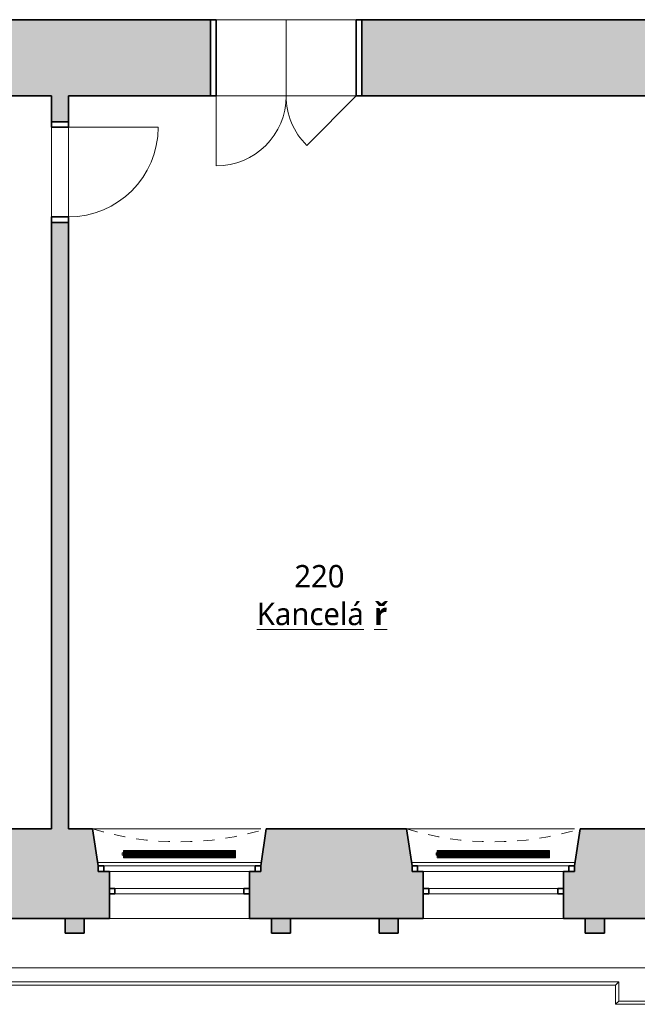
# Model space of a CAD drawing. Header units: metres. Extents: x -0.2 to 46.9, y -1.3 to 28.
# Tile 17 of 29: x 28.2 to 33.7, y -0.4 to 8.4. Entities that reach past the tile are written whole.
import ezdxf

# ---------------------------------------------------------------- set-up
doc = ezdxf.new("R2010")
doc.units = ezdxf.units.M
doc.linetypes.add('AV - Cerch_ 1 tecka 4mm', pattern=[0.006, 0.004, -0.001, 0, -0.001])
doc.layers.add('AV-MISTNOSTI', color=5, linetype='Continuous', lineweight=5, true_color=0x0000ff)
for name, color, linetype, lineweight in [('AV-SRAFY', 7, 'Continuous', 35), ('AV-STAVBA', 7, 'Continuous', 18), ('AV-VYBAVENI', 7, 'Continuous', 18)]:
    doc.layers.add(name, color=color, linetype=linetype, lineweight=lineweight)
doc.styles.add('Trebuchet MS_B', font='trebuc.ttf', dxfattribs={"height": 0.2})

# ---------------------------------------------------------------- blocks, each defined once
blk = doc.blocks.new('DO_2-L_Obl__členěné_222 - 1250x2700_zdobné-986614-2NP')
at = {"layer": 'AV-STAVBA', "color": 254, "true_color": 0xcccccc}
for p, q in [((0.625, 0.835), (0.625, 0.21)), ((-0.625, 0.21), (-0.1831, 0.6519)), ((-0.625, 0.21), (0.625, 0.21)), ((-0.625, -0.47), (-0.625, 0.21)), ((0, 0.21), (0, -0.47)), ((0.625, -0.47), (0.625, 0.21)), ((-0.675, -0.47), (-0.625, -0.47)), ((-0.625, -0.47), (0.625, -0.47)), ((0.625, -0.47), (0.675, -0.47))]:
    blk.add_line(p, q, dxfattribs=at)
at = {"layer": 'AV-STAVBA', "color": 254, "lineweight": 35, "true_color": 0xcccccc}
for p, q in [((-0.625, 0.21), (-0.675, 0.21)), ((-0.675, 0.21), (-0.675, -0.47)), ((-0.625, -0.47), (-0.625, 0.21)), ((0.675, 0.21), (0.625, 0.21)), ((0.625, 0.21), (0.625, -0.47)), ((0.675, -0.47), (0.675, 0.21)), ((-0.675, -0.47), (-0.625, -0.47)), ((0.625, -0.47), (0.675, -0.47))]:
    blk.add_line(p, q, dxfattribs=at)
at = {"layer": 'AV-STAVBA', "color": 254, "linetype": 'AV - Cerch_ 1 tecka 4mm', "true_color": 0xcccccc}
for p, q in [((-0.625, 0.21), (0.625, 0.21)), ((-0.675, -0.47), (0.675, -0.47)), ((-0.625, -0.47), (0.625, -0.47))]:
    blk.add_line(p, q, dxfattribs=at)
at = {"layer": 'AV-STAVBA', "color": 254, "true_color": 0xcccccc}
for centre, start, end in [((0.625, 0.21), 90, 180), ((-0.625, 0.21), 360, 45)]:
    blk.add_arc(centre, 0.625, start, end, dxfattribs=at)
blk = doc.blocks.new('WI_2-2_dvojité_bez středního sloupku - 1250x2600-1216050-2NP')
at = {"layer": 'AV-STAVBA', "color": 254, "linetype": 'AV - Cerch_ 1 tecka 4mm', "lineweight": 13, "true_color": 0xcccccc}
for p, q in [((0.725, 0.4), (-0.725, 0.4)), ((-0.725, 0.4), (0.725, 0.4)), ((0.625, 0.4), (-0.625, 0.4)), ((0.725, -0.4), (-0.725, -0.4)), ((0.625, -0.4), (-0.625, -0.4)), ((-0.625, -0.4), (0.625, -0.4))]:
    blk.add_line(p, q, dxfattribs=at)
at = {"layer": 'AV-STAVBA', "color": 254, "lineweight": 35, "true_color": 0xcccccc}
for p, q in [((-0.675, 0.07), (-0.725, 0.07)), ((-0.725, 0.07), (-0.725, 0.02)), ((-0.725, 0.02), (-0.675, 0.02)), ((-0.675, 0.02), (-0.675, 0.07)), ((0.725, 0.07), (0.675, 0.07)), ((0.675, 0.07), (0.675, 0.02)), ((0.675, 0.02), (0.725, 0.02)), ((0.725, 0.02), (0.725, 0.07)), ((-0.625, -0.18), (-0.625, -0.13)), ((-0.625, -0.13), (-0.575, -0.13)), ((-0.575, -0.13), (-0.575, -0.18)), ((0.575, -0.18), (0.575, -0.13)), ((0.575, -0.13), (0.625, -0.13)), ((0.625, -0.13), (0.625, -0.18)), ((-0.575, -0.18), (-0.625, -0.18)), ((0.625, -0.18), (0.575, -0.18))]:
    blk.add_line(p, q, dxfattribs=at)
at = {"layer": 'AV-STAVBA', "color": 254, "true_color": 0xcccccc}
for p, q in [((-0.725, 0.02), (-0.725, 0.07)), ((-0.725, 0.07), (0.725, 0.07)), ((-0.725, 0.02), (0.725, 0.02)), ((-0.675, 0.07), (0.031, 0.07)), ((-0.675, 0.02), (-0.675, 0.07)), ((0.031, 0.02), (-0.625, 0.02)), ((0.031, 0.07), (0.675, 0.07)), ((0.625, 0.02), (0.031, 0.02)), ((0.675, 0.02), (0.675, 0.07)), ((0.725, 0.02), (0.725, 0.07)), ((-0.625, -0.13), (-0.625, -0.18)), ((-0.625, -0.13), (0.625, -0.13)), ((0.031, -0.13), (-0.575, -0.13)), ((-0.575, -0.13), (-0.575, -0.18)), ((0.575, -0.13), (0.031, -0.13)), ((0.575, -0.13), (0.575, -0.18)), ((0.625, -0.13), (0.625, -0.18)), ((-0.625, -0.18), (0.625, -0.18)), ((-0.575, -0.18), (0.031, -0.18)), ((0.031, -0.18), (0.575, -0.18))]:
    blk.add_line(p, q, dxfattribs=at)
blk = doc.blocks.new('GM_Nika se zkoseným ostěním a klenutým nadpražím - 1450x2700-1216438-2NP')
at = {"layer": 'AV-STAVBA', "color": 254, "linetype": 'AV - Cerch_ 1 tecka 4mm', "lineweight": 13, "true_color": 0xcccccc}
for p, q in [((0.725, 0.4), (-0.725, 0.4)), ((0.775, -0.4), (-0.775, -0.4))]:
    blk.add_line(p, q, dxfattribs=at)
blk.add_arc((0, -2.9635), 2.6781, 73.17907, 106.82093, dxfattribs=at)
blk = doc.blocks.new('GM_Nika_zkosené ostění - v900-1216957-2NP')
at = {"layer": 'AV-STAVBA', "color": 254, "linetype": 'AV - Cerch_ 1 tecka 4mm', "lineweight": 13, "true_color": 0xcccccc}
blk.add_line((-0.65, 0.4), (0.9, 0.4), dxfattribs=at)
blk = doc.blocks.new('DO_1-P_Ocel_ - 800x1970_150-917843-2NP')
at = {"layer": 'AV-STAVBA', "color": 254, "true_color": 0xcccccc}
for p, q in [((-0.4, 0.875), (-0.4, 0.075)), ((-0.4, 0.075), (0.4, 0.075)), ((-0.4, -0.075), (0.4, -0.075))]:
    blk.add_line(p, q, dxfattribs=at)
at = {"layer": 'AV-STAVBA', "color": 254, "linetype": 'AV - Cerch_ 1 tecka 4mm', "true_color": 0xcccccc}
for p, q in [((-0.45, 0.075), (0.45, 0.075)), ((-0.4, 0.075), (0.4, 0.075)), ((-0.45, -0.075), (0.45, -0.075)), ((-0.4, -0.075), (0.4, -0.075))]:
    blk.add_line(p, q, dxfattribs=at)
at = {"layer": 'AV-STAVBA', "color": 254, "lineweight": 35, "true_color": 0xcccccc}
for p, q in [((-0.4, 0.075), (-0.45, 0.075)), ((-0.45, 0.075), (-0.45, -0.075)), ((-0.4, -0.075), (-0.4, 0.075)), ((0.45, 0.075), (0.4, 0.075)), ((0.4, 0.075), (0.4, -0.075)), ((0.45, -0.075), (0.45, 0.075)), ((-0.45, -0.075), (-0.4, -0.075)), ((0.4, -0.075), (0.45, -0.075))]:
    blk.add_line(p, q, dxfattribs=at)
at = {"layer": 'AV-STAVBA', "color": 254, "true_color": 0xcccccc}
blk.add_arc((-0.4, 0.075), 0.8, 0, 90, dxfattribs=at)
blk = doc.blocks.new('Římsa nad 1NP - Římsa nad 1NP-1582674-2NP')
at = {"layer": 'AV-STAVBA', "color": 254, "true_color": 0xcccccc}
for p, q in [((22.6548, -0.2068), (33.5741, -0.2068)), ((33.5449, -0.2359), (22.684, -0.2359)), ((33.5449, -0.2359), (33.5741, -0.2068)), ((33.5449, -0.4059), (33.5449, -0.2359)), ((33.5741, -0.2068), (33.5741, -0.3768)), ((33.5741, -0.3768), (33.5449, -0.4059)), ((39.679, -0.4059), (33.5449, -0.4059)), ((33.5741, -0.3768), (39.6498, -0.3768))]:
    blk.add_line(p, q, dxfattribs=at)
blk = doc.blocks.new('Tympanon a šambrána 2NP6 - Tympanon a šambrána 2NP-1610147-2NP')
at = {"layer": 'AV-STAVBA', "true_color": 0xcccccc}
for points in [[(6.0054, 0.2282), (6.0054, 0.3582), (5.8353, 0.3582), (5.8353, 0.2282)], [(7.8454, 0.2282), (7.8454, 0.3582), (7.6753, 0.3582), (7.6753, 0.2282), (7.7807, 0.2282)]]:
    blk.add_hatch(color=254, dxfattribs=at).paths.add_polyline_path(points)
at = {"layer": 'AV-STAVBA', "color": 254, "lineweight": 35, "true_color": 0xcccccc}
for p, q in [((6.0054, 0.3582), (5.8353, 0.3582)), ((5.8353, 0.3582), (5.8353, 0.2282)), ((6.0054, 0.2282), (6.0054, 0.3582)), ((7.8454, 0.3582), (7.6753, 0.3582)), ((7.6753, 0.3582), (7.6753, 0.2282)), ((7.8454, 0.2282), (7.8454, 0.3582)), ((5.8353, 0.2282), (6.0054, 0.2282)), ((7.6753, 0.2282), (7.8454, 0.2282))]:
    blk.add_line(p, q, dxfattribs=at)
blk = doc.blocks.new('Tympanon a šambrána 2NP7 - Tympanon a šambrána 2NP-1610312-2NP')
at = {"layer": 'AV-STAVBA', "true_color": 0xcccccc}
for points in [[(6.0054, 0.2282), (6.0054, 0.3582), (5.8353, 0.3582), (5.8353, 0.2282), (5.9875, 0.2282)], [(7.8454, 0.2282), (7.8454, 0.3582), (7.6753, 0.3582), (7.6753, 0.2282), (7.7493, 0.2282)]]:
    blk.add_hatch(color=254, dxfattribs=at).paths.add_polyline_path(points)
at = {"layer": 'AV-STAVBA', "color": 254, "lineweight": 35, "true_color": 0xcccccc}
for p, q in [((6.0054, 0.3582), (5.8353, 0.3582)), ((5.8353, 0.3582), (5.8353, 0.2282)), ((6.0054, 0.2282), (6.0054, 0.3582)), ((7.8454, 0.3582), (7.6753, 0.3582)), ((7.6753, 0.3582), (7.6753, 0.2282)), ((7.8454, 0.2282), (7.8454, 0.3582)), ((5.8353, 0.2282), (6.0054, 0.2282)), ((7.6753, 0.2282), (7.8454, 0.2282))]:
    blk.add_line(p, q, dxfattribs=at)
blk = doc.blocks.new('D0089 - 1514 - OÚPSŘ_Benešova_rvt-1-2NP')
at = {"layer": 'AV-SRAFY', "lineweight": 18, "true_color": 0xcccccc}
h = blk.add_hatch(color=254, dxfattribs=at)
h.paths.add_polyline_path([(39.2348, 7.6982), (39.2348, 8.3782), (35.9474, 8.3782), (35.9474, 7.6982)])
h.paths.add_polyline_path([(33.8548, 7.6982), (34.5474, 7.6982), (34.5474, 8.3782), (31.2824, 8.3782), (31.2824, 7.6982), (31.5874, 7.6982)])
h.paths.add_polyline_path([(20.4448, 7.6982), (22.9848, 7.6982), (22.9848, 8.3782), (20.4448, 8.3782)])
h.paths.add_polyline_path([(18.0686, 7.6982), (18.0686, 7.8732), (18.7186, 7.8732), (18.7186, 7.6982), (19.0448, 7.6982), (19.0448, 8.3782), (17.7648, 8.3782), (17.7648, 7.6982)])
h.paths.add_polyline_path([(24.2848, 7.6982), (29.9324, 7.6982), (29.9324, 8.3782), (24.2848, 8.3782)])
h = blk.add_hatch(color=254, dxfattribs=at)
h.paths.add_polyline_path([(28.5672, 1.1582), (28.6648, 1.1582), (28.6648, 6.5682), (28.5148, 6.5682), (28.5148, 1.1582)])
h.paths.add_polyline_path([(28.6648, 7.4682), (28.6648, 7.6982), (28.5148, 7.6982), (28.5148, 7.4682)])
h = blk.add_hatch(color=254, dxfattribs=at)
h.paths.add_polyline_path([(5.4448, 0.3582), (6.2299, 0.3582), (6.2299, 0.7782), (6.1299, 0.7782), (6.1299, 0.8282), (6.0799, 1.1582), (5.4448, 1.1582), (5.4448, 0.5328)])
h.paths.add_polyline_path([(24.4098, 0.3582), (26.1098, 0.3582), (26.1098, 0.7782), (26.0098, 0.7782), (26.0098, 0.8282), (25.9598, 1.1582), (24.5598, 1.1582), (24.5098, 0.8282), (24.5098, 0.7782), (24.4098, 0.7782), (24.4098, 0.5328)])
h.paths.add_polyline_path([(18.4848, 0.3582), (18.5098, 0.3582), (18.5098, 0.7582), (18.4848, 0.7582), (18.4848, 0.8082), (18.4148, 0.8082), (18.3648, 1.1582), (16.3998, 1.1582), (16.3498, 0.8282), (16.3498, 0.7782), (16.2498, 0.7782), (16.2498, 0.3582), (17.9964, 0.3582)])
h.paths.add_polyline_path([(20.9491, 0.3582), (23.1598, 0.3582), (23.1598, 0.7782), (23.0598, 0.7782), (23.0598, 0.8282), (23.0098, 1.1582), (21.0448, 1.1582), (20.9948, 0.8082), (20.9491, 0.8082), (20.9491, 0.7582), (20.9241, 0.7582), (20.9241, 0.3582)])
h.paths.add_polyline_path([(7.4799, 0.3582), (9.1599, 0.3582), (9.1599, 0.7782), (9.0599, 0.7782), (9.0599, 0.8282), (9.0099, 1.1582), (7.6299, 1.1582), (7.5799, 0.8282), (7.5799, 0.7782), (7.4799, 0.7782), (7.4799, 0.5328)])
h.paths.add_polyline_path([(33.9791, 0.3582), (33.9791, 1.1582), (33.2298, 1.1582), (33.1798, 0.8282), (33.1798, 0.7782), (33.0798, 0.7782), (33.0798, 0.3582), (33.8526, 0.3582)])
h.paths.add_polyline_path([(31.8298, 0.3582), (31.8298, 0.7782), (31.7298, 0.7782), (31.7298, 0.8282), (31.6798, 1.1582), (30.4298, 1.1582), (30.3798, 0.8282), (30.3798, 0.7782), (30.2798, 0.7782), (30.2798, 0.3582), (31.5874, 0.3582)])
h.paths.add_polyline_path([(10.4099, 0.3582), (12.0998, 0.3582), (12.0998, 0.7782), (11.9998, 0.7782), (11.9998, 0.8282), (11.9498, 1.1582), (10.5599, 1.1582), (10.5099, 0.8282), (10.5099, 0.7782), (10.4099, 0.7782), (10.4099, 0.5328)])
h.paths.add_polyline_path([(19.8741, 0.3582), (19.8741, 0.7582), (19.8491, 0.7582), (19.8491, 0.8082), (19.5848, 0.8082), (19.5848, 0.7582), (19.5598, 0.7582), (19.5598, 0.3582)])
h.paths.add_polyline_path([(27.3598, 0.3582), (29.0298, 0.3582), (29.0298, 0.7782), (28.9298, 0.7782), (28.9298, 0.8282), (28.8798, 1.1582), (27.5098, 1.1582), (27.4598, 0.8282), (27.4598, 0.7782), (27.3598, 0.7782), (27.3598, 0.5328)])
h.paths.add_polyline_path([(13.3498, 0.3582), (14.9998, 0.3582), (14.9998, 0.7782), (14.8998, 0.7782), (14.8998, 0.8282), (14.8498, 1.1582), (13.4998, 1.1582), (13.4498, 0.8282), (13.4498, 0.7782), (13.3498, 0.7782), (13.3498, 0.5328)])
at = {"layer": 'AV-STAVBA', "color": 254, "lineweight": 35, "true_color": 0xcccccc}
for p, q in [((29.9324, 8.3782), (24.2848, 8.3782)), ((29.9324, 7.6982), (29.9324, 8.3782)), ((33.9048, 8.3782), (31.2824, 8.3782)), ((31.2824, 8.3782), (31.2824, 7.6982)), ((24.2848, 7.6982), (28.5148, 7.6982)), ((28.5148, 7.6982), (28.5148, 7.4682)), ((28.6648, 7.6982), (29.9324, 7.6982)), ((28.6648, 7.4682), (28.6648, 7.6982)), ((31.2824, 7.6982), (33.8548, 7.6982)), ((28.5148, 7.4682), (28.6648, 7.4682)), ((28.6648, 6.5682), (28.5148, 6.5682)), ((28.5148, 6.5682), (28.5148, 1.1582)), ((28.6648, 1.1582), (28.6648, 6.5682)), ((28.5148, 1.1582), (27.5098, 1.1582)), ((28.8798, 1.1582), (28.6648, 1.1582)), ((28.9298, 0.8282), (28.8798, 1.1582)), ((30.4298, 1.1582), (30.3798, 0.8282)), ((31.6798, 1.1582), (30.4298, 1.1582)), ((31.7298, 0.8282), (31.6798, 1.1582)), ((33.2298, 1.1582), (33.1798, 0.8282)), ((33.8548, 1.1582), (33.2298, 1.1582)), ((29.0298, 0.7782), (28.9798, 0.7782)), ((29.0298, 0.6282), (29.0298, 0.7782)), ((30.3298, 0.7782), (30.2798, 0.7782)), ((30.2798, 0.7782), (30.2798, 0.6282)), ((31.8298, 0.7782), (31.7798, 0.7782)), ((31.8298, 0.6282), (31.8298, 0.7782)), ((33.1298, 0.7782), (33.0798, 0.7782)), ((33.0798, 0.7782), (33.0798, 0.6282)), ((29.0298, 0.3582), (29.0298, 0.5782)), ((30.2798, 0.5782), (30.2798, 0.3582)), ((31.8298, 0.3582), (31.8298, 0.5782)), ((33.0798, 0.5782), (33.0798, 0.3582)), ((27.3598, 0.3582), (29.0298, 0.3582)), ((30.2798, 0.3582), (31.8298, 0.3582)), ((33.0798, 0.3582), (33.9791, 0.3582))]:
    blk.add_line(p, q, dxfattribs=at)
at = {"layer": 'AV-STAVBA', "color": 254, "true_color": 0xcccccc}
for p, q in [((31.2324, 7.6982), (29.9824, 7.6982)), ((28.5148, 6.6182), (28.5148, 7.4182)), ((28.6648, 7.4182), (28.6648, 6.6182)), ((30.3844, 0.8582), (28.9253, 0.8582)), ((31.7253, 0.8582), (33.1844, 0.8582)), ((30.2798, 0.7782), (29.0298, 0.7782)), ((33.0798, 0.7782), (31.8298, 0.7782)), ((30.2798, 0.3582), (29.0298, 0.3582)), ((33.0798, 0.3582), (31.8298, 0.3582)), ((22.3322, -0.082), (34.6991, -0.082))]:
    blk.add_line(p, q, dxfattribs=at)
at = {"layer": 'AV-STAVBA', "color": 254, "lineweight": 18, "true_color": 0xcccccc}
for name, p, rotation in [('DO_2-L_Obl__členěné_222 - 1250x2700_zdobné-986614-2NP', (30.6074, 7.9082), 180), ('DO_1-P_Ocel_ - 800x1970_150-917843-2NP', (28.5898, 7.0182), 269.9999999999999), ('GM_Nika se zkoseným ostěním a klenutým nadpražím - 1450x2700-1216438-2NP', (29.6548, 0.7582), 180), ('GM_Nika se zkoseným ostěním a klenutým nadpražím - 1450x2700-1216438-2NP', (32.4548, 0.7582), 180)]:
    blk.add_blockref(name, p, dxfattribs=dict(at, rotation=rotation))
for name, p in [('GM_Nika_zkosené ostění - v900-1216957-2NP', (29.5298, 0.7582)), ('WI_2-2_dvojité_bez středního sloupku - 1250x2600-1216050-2NP', (29.6548, 0.7582)), ('GM_Nika_zkosené ostění - v900-1216957-2NP', (32.3298, 0.7582)), ('WI_2-2_dvojité_bez středního sloupku - 1250x2600-1216050-2NP', (32.4548, 0.7582)), ('Římsa nad 1NP - Římsa nad 1NP-1582674-2NP', (0, 0)), ('Tympanon a šambrána 2NP6 - Tympanon a šambrána 2NP-1610147-2NP', (22.8, 0)), ('Tympanon a šambrána 2NP7 - Tympanon a šambrána 2NP-1610312-2NP', (25.6, 0))]:
    blk.add_blockref(name, p, dxfattribs=at)
blk = doc.blocks.new('PF_Deskový radiátor_připojení boční - 1000_500_66-861089-2NP')
at = {"layer": 'AV-VYBAVENI', "color": 5, "true_color": 0x0000ff}
for p, q in [((-0.5, 0.01), (-0.51, 0.01)), ((-0.51, 0.01), (-0.51, -0.01)), ((-0.51, 0.01), (-0.51, 0.0097)), ((-0.5, 0.01), (-0.51, 0.01)), ((-0.51, 0.01), (-0.51, 0.0097)), ((-0.51, 0.01), (-0.51, 0.0097)), ((0.5, 0.033), (-0.5, 0.033)), ((-0.5, 0.033), (-0.5, -0.033)), ((-0.493, -0.026), (-0.493, 0.026)), ((-0.493, 0.026), (0.493, 0.026)), ((-0.483, 0.026), (-0.486, 0.026)), ((-0.486, 0.026), (-0.486, -0.026)), ((-0.483, -0.026), (-0.483, 0.026)), ((-0.4745, 0.026), (-0.4775, 0.026)), ((-0.4775, 0.026), (-0.4775, -0.026)), ((-0.4745, -0.026), (-0.4745, 0.026)), ((-0.466, 0.026), (-0.469, 0.026)), ((-0.469, 0.026), (-0.469, -0.026)), ((-0.466, -0.026), (-0.466, 0.026)), ((-0.4575, 0.026), (-0.4605, 0.026)), ((-0.4605, 0.026), (-0.4605, -0.026)), ((-0.4575, -0.026), (-0.4575, 0.026)), ((-0.449, 0.026), (-0.452, 0.026)), ((-0.452, 0.026), (-0.452, -0.026)), ((-0.449, -0.026), (-0.449, 0.026)), ((-0.4405, 0.026), (-0.4435, 0.026)), ((-0.4435, 0.026), (-0.4435, -0.026)), ((-0.4405, -0.026), (-0.4405, 0.026)), ((-0.432, 0.026), (-0.435, 0.026)), ((-0.435, 0.026), (-0.435, -0.026)), ((-0.432, -0.026), (-0.432, 0.026)), ((-0.4235, 0.026), (-0.4265, 0.026)), ((-0.4265, 0.026), (-0.4265, -0.026)), ((-0.4235, -0.026), (-0.4235, 0.026)), ((-0.415, 0.026), (-0.418, 0.026)), ((-0.418, 0.026), (-0.418, -0.026)), ((-0.415, -0.026), (-0.415, 0.026)), ((-0.4065, 0.026), (-0.4095, 0.026)), ((-0.4095, 0.026), (-0.4095, -0.026)), ((-0.4065, -0.026), (-0.4065, 0.026)), ((-0.398, 0.026), (-0.401, 0.026)), ((-0.401, 0.026), (-0.401, -0.026)), ((-0.398, -0.026), (-0.398, 0.026)), ((-0.3895, 0.026), (-0.3925, 0.026)), ((-0.3925, 0.026), (-0.3925, -0.026)), ((-0.3895, -0.026), (-0.3895, 0.026)), ((-0.381, 0.026), (-0.384, 0.026)), ((-0.384, 0.026), (-0.384, -0.026)), ((-0.381, -0.026), (-0.381, 0.026)), ((-0.3725, 0.026), (-0.3755, 0.026)), ((-0.3755, 0.026), (-0.3755, -0.026)), ((-0.3725, -0.026), (-0.3725, 0.026)), ((-0.364, 0.026), (-0.367, 0.026)), ((-0.367, 0.026), (-0.367, -0.026)), ((-0.364, -0.026), (-0.364, 0.026)), ((-0.3555, 0.026), (-0.3585, 0.026)), ((-0.3585, 0.026), (-0.3585, -0.026)), ((-0.3555, -0.026), (-0.3555, 0.026)), ((-0.347, 0.026), (-0.35, 0.026)), ((-0.35, 0.026), (-0.35, -0.026)), ((-0.347, -0.026), (-0.347, 0.026)), ((-0.3385, 0.026), (-0.3415, 0.026)), ((-0.3415, 0.026), (-0.3415, -0.026)), ((-0.3385, -0.026), (-0.3385, 0.026)), ((-0.33, 0.026), (-0.333, 0.026)), ((-0.333, 0.026), (-0.333, -0.026)), ((-0.33, -0.026), (-0.33, 0.026)), ((-0.3215, 0.026), (-0.3245, 0.026)), ((-0.3245, 0.026), (-0.3245, -0.026)), ((-0.3215, -0.026), (-0.3215, 0.026)), ((-0.313, 0.026), (-0.316, 0.026)), ((-0.316, 0.026), (-0.316, -0.026)), ((-0.313, -0.026), (-0.313, 0.026)), ((-0.3045, 0.026), (-0.3075, 0.026)), ((-0.3075, 0.026), (-0.3075, -0.026)), ((-0.3045, -0.026), (-0.3045, 0.026)), ((-0.296, 0.026), (-0.299, 0.026)), ((-0.299, 0.026), (-0.299, -0.026)), ((-0.296, -0.026), (-0.296, 0.026)), ((-0.2875, 0.026), (-0.2905, 0.026)), ((-0.2905, 0.026), (-0.2905, -0.026)), ((-0.2875, -0.026), (-0.2875, 0.026)), ((-0.279, 0.026), (-0.282, 0.026)), ((-0.282, 0.026), (-0.282, -0.026)), ((-0.279, -0.026), (-0.279, 0.026)), ((-0.2705, 0.026), (-0.2735, 0.026)), ((-0.2735, 0.026), (-0.2735, -0.026)), ((-0.2705, -0.026), (-0.2705, 0.026)), ((-0.262, 0.026), (-0.265, 0.026)), ((-0.265, 0.026), (-0.265, -0.026)), ((-0.262, -0.026), (-0.262, 0.026)), ((-0.2535, 0.026), (-0.2565, 0.026)), ((-0.2565, 0.026), (-0.2565, -0.026)), ((-0.2535, -0.026), (-0.2535, 0.026)), ((-0.245, 0.026), (-0.248, 0.026)), ((-0.248, 0.026), (-0.248, -0.026)), ((-0.245, -0.026), (-0.245, 0.026)), ((-0.2365, 0.026), (-0.2395, 0.026)), ((-0.2395, 0.026), (-0.2395, -0.026)), ((-0.2365, -0.026), (-0.2365, 0.026)), ((-0.228, 0.026), (-0.231, 0.026)), ((-0.231, 0.026), (-0.231, -0.026)), ((-0.228, -0.026), (-0.228, 0.026)), ((-0.2195, 0.026), (-0.2225, 0.026)), ((-0.2225, 0.026), (-0.2225, -0.026)), ((-0.2195, -0.026), (-0.2195, 0.026)), ((-0.211, 0.026), (-0.214, 0.026)), ((-0.214, 0.026), (-0.214, -0.026)), ((-0.211, -0.026), (-0.211, 0.026)), ((-0.2025, 0.026), (-0.2055, 0.026)), ((-0.2055, 0.026), (-0.2055, -0.026)), ((-0.2025, -0.026), (-0.2025, 0.026)), ((-0.194, 0.026), (-0.197, 0.026)), ((-0.197, 0.026), (-0.197, -0.026)), ((-0.194, -0.026), (-0.194, 0.026)), ((-0.1855, 0.026), (-0.1885, 0.026)), ((-0.1885, 0.026), (-0.1885, -0.026)), ((-0.1855, -0.026), (-0.1855, 0.026)), ((-0.177, 0.026), (-0.18, 0.026)), ((-0.18, 0.026), (-0.18, -0.026)), ((-0.177, -0.026), (-0.177, 0.026)), ((-0.1685, 0.026), (-0.1715, 0.026)), ((-0.1715, 0.026), (-0.1715, -0.026)), ((-0.1685, -0.026), (-0.1685, 0.026)), ((-0.16, 0.026), (-0.163, 0.026)), ((-0.163, 0.026), (-0.163, -0.026)), ((-0.16, -0.026), (-0.16, 0.026)), ((-0.1515, 0.026), (-0.1545, 0.026)), ((-0.1545, 0.026), (-0.1545, -0.026)), ((-0.1515, -0.026), (-0.1515, 0.026)), ((-0.143, 0.026), (-0.146, 0.026)), ((-0.146, 0.026), (-0.146, -0.026)), ((-0.143, -0.026), (-0.143, 0.026)), ((-0.1345, 0.026), (-0.1375, 0.026)), ((-0.1375, 0.026), (-0.1375, -0.026)), ((-0.1345, -0.026), (-0.1345, 0.026)), ((-0.126, 0.026), (-0.129, 0.026)), ((-0.129, 0.026), (-0.129, -0.026)), ((-0.126, -0.026), (-0.126, 0.026)), ((-0.1175, 0.026), (-0.1205, 0.026)), ((-0.1205, 0.026), (-0.1205, -0.026)), ((-0.1175, -0.026), (-0.1175, 0.026)), ((-0.109, 0.026), (-0.112, 0.026)), ((-0.112, 0.026), (-0.112, -0.026)), ((-0.109, -0.026), (-0.109, 0.026)), ((-0.1005, 0.026), (-0.1035, 0.026)), ((-0.1035, 0.026), (-0.1035, -0.026)), ((-0.1005, -0.026), (-0.1005, 0.026)), ((-0.092, 0.026), (-0.095, 0.026)), ((-0.095, 0.026), (-0.095, -0.026)), ((-0.092, -0.026), (-0.092, 0.026)), ((-0.0835, 0.026), (-0.0865, 0.026)), ((-0.0865, 0.026), (-0.0865, -0.026)), ((-0.0835, -0.026), (-0.0835, 0.026)), ((-0.075, 0.026), (-0.078, 0.026)), ((-0.078, 0.026), (-0.078, -0.026)), ((-0.075, -0.026), (-0.075, 0.026)), ((-0.0665, 0.026), (-0.0695, 0.026)), ((-0.0695, 0.026), (-0.0695, -0.026)), ((-0.0665, -0.026), (-0.0665, 0.026)), ((-0.058, 0.026), (-0.061, 0.026)), ((-0.061, 0.026), (-0.061, -0.026)), ((-0.058, -0.026), (-0.058, 0.026)), ((-0.0495, 0.026), (-0.0525, 0.026)), ((-0.0525, 0.026), (-0.0525, -0.026)), ((-0.0495, -0.026), (-0.0495, 0.026)), ((-0.041, 0.026), (-0.044, 0.026)), ((-0.044, 0.026), (-0.044, -0.026)), ((-0.041, -0.026), (-0.041, 0.026)), ((-0.0325, 0.026), (-0.0355, 0.026)), ((-0.0355, 0.026), (-0.0355, -0.026)), ((-0.0325, -0.026), (-0.0325, 0.026)), ((-0.024, 0.026), (-0.027, 0.026)), ((-0.027, 0.026), (-0.027, -0.026)), ((-0.024, -0.026), (-0.024, 0.026)), ((-0.0155, 0.026), (-0.0185, 0.026)), ((-0.0185, 0.026), (-0.0185, -0.026)), ((-0.0155, -0.026), (-0.0155, 0.026)), ((-0.007, 0.026), (-0.01, 0.026)), ((-0.01, 0.026), (-0.01, -0.026)), ((-0.007, -0.026), (-0.007, 0.026)), ((0.0015, 0.026), (-0.0015, 0.026)), ((-0.0015, 0.026), (-0.0015, -0.026)), ((0.0015, -0.026), (0.0015, 0.026)), ((0.01, 0.026), (0.007, 0.026)), ((0.007, 0.026), (0.007, -0.026)), ((0.01, -0.026), (0.01, 0.026)), ((0.0185, 0.026), (0.0155, 0.026)), ((0.0155, 0.026), (0.0155, -0.026)), ((0.0185, -0.026), (0.0185, 0.026)), ((0.027, 0.026), (0.024, 0.026)), ((0.024, 0.026), (0.024, -0.026)), ((0.027, -0.026), (0.027, 0.026)), ((0.0355, 0.026), (0.0325, 0.026)), ((0.0325, 0.026), (0.0325, -0.026)), ((0.0355, -0.026), (0.0355, 0.026)), ((0.044, 0.026), (0.041, 0.026)), ((0.041, 0.026), (0.041, -0.026)), ((0.044, -0.026), (0.044, 0.026)), ((0.0525, 0.026), (0.0495, 0.026)), ((0.0495, 0.026), (0.0495, -0.026)), ((0.0525, -0.026), (0.0525, 0.026)), ((0.061, 0.026), (0.058, 0.026)), ((0.058, 0.026), (0.058, -0.026)), ((0.061, -0.026), (0.061, 0.026)), ((0.0695, 0.026), (0.0665, 0.026)), ((0.0665, 0.026), (0.0665, -0.026)), ((0.0695, -0.026), (0.0695, 0.026)), ((0.078, 0.026), (0.075, 0.026)), ((0.075, 0.026), (0.075, -0.026)), ((0.078, -0.026), (0.078, 0.026)), ((0.0865, 0.026), (0.0835, 0.026)), ((0.0835, 0.026), (0.0835, -0.026)), ((0.0865, -0.026), (0.0865, 0.026)), ((0.095, 0.026), (0.092, 0.026)), ((0.092, 0.026), (0.092, -0.026)), ((0.095, -0.026), (0.095, 0.026)), ((0.1035, 0.026), (0.1005, 0.026)), ((0.1005, 0.026), (0.1005, -0.026)), ((0.1035, -0.026), (0.1035, 0.026)), ((0.112, 0.026), (0.109, 0.026)), ((0.109, 0.026), (0.109, -0.026)), ((0.112, -0.026), (0.112, 0.026)), ((0.1205, 0.026), (0.1175, 0.026)), ((0.1175, 0.026), (0.1175, -0.026)), ((0.1205, -0.026), (0.1205, 0.026)), ((0.129, 0.026), (0.126, 0.026)), ((0.126, 0.026), (0.126, -0.026)), ((0.129, -0.026), (0.129, 0.026)), ((0.1375, 0.026), (0.1345, 0.026)), ((0.1345, 0.026), (0.1345, -0.026)), ((0.1375, -0.026), (0.1375, 0.026)), ((0.146, 0.026), (0.143, 0.026)), ((0.143, 0.026), (0.143, -0.026)), ((0.146, -0.026), (0.146, 0.026)), ((0.1545, 0.026), (0.1515, 0.026)), ((0.1515, 0.026), (0.1515, -0.026)), ((0.1545, -0.026), (0.1545, 0.026)), ((0.163, 0.026), (0.16, 0.026)), ((0.16, 0.026), (0.16, -0.026)), ((0.163, -0.026), (0.163, 0.026)), ((0.1715, 0.026), (0.1685, 0.026)), ((0.1685, 0.026), (0.1685, -0.026)), ((0.1715, -0.026), (0.1715, 0.026)), ((0.18, 0.026), (0.177, 0.026)), ((0.177, 0.026), (0.177, -0.026)), ((0.18, -0.026), (0.18, 0.026)), ((0.1885, 0.026), (0.1855, 0.026)), ((0.1855, 0.026), (0.1855, -0.026)), ((0.1885, -0.026), (0.1885, 0.026)), ((0.197, 0.026), (0.194, 0.026)), ((0.194, 0.026), (0.194, -0.026)), ((0.197, -0.026), (0.197, 0.026)), ((0.2055, 0.026), (0.2025, 0.026)), ((0.2025, 0.026), (0.2025, -0.026)), ((0.2055, -0.026), (0.2055, 0.026)), ((0.214, 0.026), (0.211, 0.026)), ((0.211, 0.026), (0.211, -0.026)), ((0.214, -0.026), (0.214, 0.026)), ((0.2225, 0.026), (0.2195, 0.026)), ((0.2195, 0.026), (0.2195, -0.026)), ((0.2225, -0.026), (0.2225, 0.026)), ((0.231, 0.026), (0.228, 0.026)), ((0.228, 0.026), (0.228, -0.026)), ((0.231, -0.026), (0.231, 0.026)), ((0.2395, 0.026), (0.2365, 0.026)), ((0.2365, 0.026), (0.2365, -0.026)), ((0.2395, -0.026), (0.2395, 0.026)), ((0.248, 0.026), (0.245, 0.026)), ((0.245, 0.026), (0.245, -0.026)), ((0.248, -0.026), (0.248, 0.026)), ((0.2565, 0.026), (0.2535, 0.026)), ((0.2535, 0.026), (0.2535, -0.026)), ((0.2565, -0.026), (0.2565, 0.026)), ((0.265, 0.026), (0.262, 0.026)), ((0.262, 0.026), (0.262, -0.026)), ((0.265, -0.026), (0.265, 0.026)), ((0.2735, 0.026), (0.2705, 0.026)), ((0.2705, 0.026), (0.2705, -0.026)), ((0.2735, -0.026), (0.2735, 0.026)), ((0.282, 0.026), (0.279, 0.026)), ((0.279, 0.026), (0.279, -0.026)), ((0.282, -0.026), (0.282, 0.026)), ((0.2905, 0.026), (0.2875, 0.026)), ((0.2875, 0.026), (0.2875, -0.026)), ((0.2905, -0.026), (0.2905, 0.026)), ((0.299, 0.026), (0.296, 0.026)), ((0.296, 0.026), (0.296, -0.026)), ((0.299, -0.026), (0.299, 0.026)), ((0.3075, 0.026), (0.3045, 0.026)), ((0.3045, 0.026), (0.3045, -0.026)), ((0.3075, -0.026), (0.3075, 0.026)), ((0.316, 0.026), (0.313, 0.026)), ((0.313, 0.026), (0.313, -0.026)), ((0.316, -0.026), (0.316, 0.026)), ((0.3245, 0.026), (0.3215, 0.026)), ((0.3215, 0.026), (0.3215, -0.026)), ((0.3245, -0.026), (0.3245, 0.026)), ((0.333, 0.026), (0.33, 0.026)), ((0.33, 0.026), (0.33, -0.026)), ((0.333, -0.026), (0.333, 0.026)), ((0.3415, 0.026), (0.3385, 0.026)), ((0.3385, 0.026), (0.3385, -0.026)), ((0.3415, -0.026), (0.3415, 0.026)), ((0.35, 0.026), (0.347, 0.026)), ((0.347, 0.026), (0.347, -0.026)), ((0.35, -0.026), (0.35, 0.026)), ((0.3585, 0.026), (0.3555, 0.026)), ((0.3555, 0.026), (0.3555, -0.026)), ((0.3585, -0.026), (0.3585, 0.026)), ((0.367, 0.026), (0.364, 0.026)), ((0.364, 0.026), (0.364, -0.026)), ((0.367, -0.026), (0.367, 0.026)), ((0.3755, 0.026), (0.3725, 0.026)), ((0.3725, 0.026), (0.3725, -0.026)), ((0.3755, -0.026), (0.3755, 0.026)), ((0.384, 0.026), (0.381, 0.026)), ((0.381, 0.026), (0.381, -0.026)), ((0.384, -0.026), (0.384, 0.026)), ((0.3925, 0.026), (0.3895, 0.026)), ((0.3895, 0.026), (0.3895, -0.026)), ((0.3925, -0.026), (0.3925, 0.026)), ((0.401, 0.026), (0.398, 0.026)), ((0.398, 0.026), (0.398, -0.026)), ((0.401, -0.026), (0.401, 0.026)), ((0.4095, 0.026), (0.4065, 0.026)), ((0.4065, 0.026), (0.4065, -0.026)), ((0.4095, -0.026), (0.4095, 0.026)), ((0.418, 0.026), (0.415, 0.026)), ((0.415, 0.026), (0.415, -0.026)), ((0.418, -0.026), (0.418, 0.026)), ((0.4265, 0.026), (0.4235, 0.026)), ((0.4235, 0.026), (0.4235, -0.026)), ((0.4265, -0.026), (0.4265, 0.026)), ((0.435, 0.026), (0.432, 0.026)), ((0.432, 0.026), (0.432, -0.026)), ((0.435, -0.026), (0.435, 0.026)), ((0.4435, 0.026), (0.4405, 0.026)), ((0.4405, 0.026), (0.4405, -0.026)), ((0.4435, -0.026), (0.4435, 0.026)), ((0.452, 0.026), (0.449, 0.026)), ((0.449, 0.026), (0.449, -0.026)), ((0.452, -0.026), (0.452, 0.026)), ((0.4605, 0.026), (0.4575, 0.026)), ((0.4575, 0.026), (0.4575, -0.026)), ((0.4605, -0.026), (0.4605, 0.026)), ((0.469, 0.026), (0.466, 0.026)), ((0.466, 0.026), (0.466, -0.026)), ((0.469, -0.026), (0.469, 0.026)), ((0.4775, 0.026), (0.4745, 0.026)), ((0.4745, 0.026), (0.4745, -0.026)), ((0.4775, -0.026), (0.4775, 0.026)), ((0.486, 0.026), (0.483, 0.026)), ((0.483, 0.026), (0.483, -0.026)), ((0.486, -0.026), (0.486, 0.026)), ((0.4945, 0.026), (0.4915, 0.026)), ((0.4915, 0.026), (0.4915, -0.026)), ((0.493, 0.026), (0.493, -0.026)), ((0.4945, -0.026), (0.4945, 0.026)), ((0.5, -0.033), (0.5, 0.033)), ((-0.51, -0.0097), (-0.51, -0.01)), ((-0.51, -0.0097), (-0.51, -0.01)), ((-0.51, -0.0097), (-0.51, -0.01)), ((-0.51, -0.01), (-0.5, -0.01)), ((-0.51, -0.01), (-0.5, -0.01)), ((-0.5, -0.033), (0.5, -0.033)), ((0.493, -0.026), (-0.493, -0.026)), ((-0.486, -0.026), (-0.483, -0.026)), ((-0.4775, -0.026), (-0.4745, -0.026)), ((-0.469, -0.026), (-0.466, -0.026)), ((-0.4605, -0.026), (-0.4575, -0.026)), ((-0.452, -0.026), (-0.449, -0.026)), ((-0.4435, -0.026), (-0.4405, -0.026)), ((-0.435, -0.026), (-0.432, -0.026)), ((-0.4265, -0.026), (-0.4235, -0.026)), ((-0.418, -0.026), (-0.415, -0.026)), ((-0.4095, -0.026), (-0.4065, -0.026)), ((-0.401, -0.026), (-0.398, -0.026)), ((-0.3925, -0.026), (-0.3895, -0.026)), ((-0.384, -0.026), (-0.381, -0.026)), ((-0.3755, -0.026), (-0.3725, -0.026)), ((-0.367, -0.026), (-0.364, -0.026)), ((-0.3585, -0.026), (-0.3555, -0.026)), ((-0.35, -0.026), (-0.347, -0.026)), ((-0.3415, -0.026), (-0.3385, -0.026)), ((-0.333, -0.026), (-0.33, -0.026)), ((-0.3245, -0.026), (-0.3215, -0.026)), ((-0.316, -0.026), (-0.313, -0.026)), ((-0.3075, -0.026), (-0.3045, -0.026)), ((-0.299, -0.026), (-0.296, -0.026)), ((-0.2905, -0.026), (-0.2875, -0.026)), ((-0.282, -0.026), (-0.279, -0.026)), ((-0.2735, -0.026), (-0.2705, -0.026)), ((-0.265, -0.026), (-0.262, -0.026)), ((-0.2565, -0.026), (-0.2535, -0.026)), ((-0.248, -0.026), (-0.245, -0.026)), ((-0.2395, -0.026), (-0.2365, -0.026)), ((-0.231, -0.026), (-0.228, -0.026)), ((-0.2225, -0.026), (-0.2195, -0.026)), ((-0.214, -0.026), (-0.211, -0.026)), ((-0.2055, -0.026), (-0.2025, -0.026)), ((-0.197, -0.026), (-0.194, -0.026)), ((-0.1885, -0.026), (-0.1855, -0.026)), ((-0.18, -0.026), (-0.177, -0.026)), ((-0.1715, -0.026), (-0.1685, -0.026)), ((-0.163, -0.026), (-0.16, -0.026)), ((-0.1545, -0.026), (-0.1515, -0.026)), ((-0.146, -0.026), (-0.143, -0.026)), ((-0.1375, -0.026), (-0.1345, -0.026)), ((-0.129, -0.026), (-0.126, -0.026)), ((-0.1205, -0.026), (-0.1175, -0.026)), ((-0.112, -0.026), (-0.109, -0.026)), ((-0.1035, -0.026), (-0.1005, -0.026)), ((-0.095, -0.026), (-0.092, -0.026)), ((-0.0865, -0.026), (-0.0835, -0.026)), ((-0.078, -0.026), (-0.075, -0.026)), ((-0.0695, -0.026), (-0.0665, -0.026)), ((-0.061, -0.026), (-0.058, -0.026)), ((-0.0525, -0.026), (-0.0495, -0.026)), ((-0.044, -0.026), (-0.041, -0.026)), ((-0.0355, -0.026), (-0.0325, -0.026)), ((-0.027, -0.026), (-0.024, -0.026)), ((-0.0185, -0.026), (-0.0155, -0.026)), ((-0.01, -0.026), (-0.007, -0.026)), ((-0.0015, -0.026), (0.0015, -0.026)), ((0.007, -0.026), (0.01, -0.026)), ((0.0155, -0.026), (0.0185, -0.026)), ((0.024, -0.026), (0.027, -0.026)), ((0.0325, -0.026), (0.0355, -0.026)), ((0.041, -0.026), (0.044, -0.026)), ((0.0495, -0.026), (0.0525, -0.026)), ((0.058, -0.026), (0.061, -0.026)), ((0.0665, -0.026), (0.0695, -0.026)), ((0.075, -0.026), (0.078, -0.026)), ((0.0835, -0.026), (0.0865, -0.026)), ((0.092, -0.026), (0.095, -0.026)), ((0.1005, -0.026), (0.1035, -0.026)), ((0.109, -0.026), (0.112, -0.026)), ((0.1175, -0.026), (0.1205, -0.026)), ((0.126, -0.026), (0.129, -0.026)), ((0.1345, -0.026), (0.1375, -0.026)), ((0.143, -0.026), (0.146, -0.026)), ((0.1515, -0.026), (0.1545, -0.026)), ((0.16, -0.026), (0.163, -0.026)), ((0.1685, -0.026), (0.1715, -0.026)), ((0.177, -0.026), (0.18, -0.026)), ((0.1855, -0.026), (0.1885, -0.026)), ((0.194, -0.026), (0.197, -0.026)), ((0.2025, -0.026), (0.2055, -0.026)), ((0.211, -0.026), (0.214, -0.026)), ((0.2195, -0.026), (0.2225, -0.026)), ((0.228, -0.026), (0.231, -0.026)), ((0.2365, -0.026), (0.2395, -0.026)), ((0.245, -0.026), (0.248, -0.026)), ((0.2535, -0.026), (0.2565, -0.026)), ((0.262, -0.026), (0.265, -0.026)), ((0.2705, -0.026), (0.2735, -0.026)), ((0.279, -0.026), (0.282, -0.026)), ((0.2875, -0.026), (0.2905, -0.026)), ((0.296, -0.026), (0.299, -0.026)), ((0.3045, -0.026), (0.3075, -0.026)), ((0.313, -0.026), (0.316, -0.026)), ((0.3215, -0.026), (0.3245, -0.026)), ((0.33, -0.026), (0.333, -0.026)), ((0.3385, -0.026), (0.3415, -0.026)), ((0.347, -0.026), (0.35, -0.026)), ((0.3555, -0.026), (0.3585, -0.026)), ((0.364, -0.026), (0.367, -0.026)), ((0.3725, -0.026), (0.3755, -0.026)), ((0.381, -0.026), (0.384, -0.026)), ((0.3895, -0.026), (0.3925, -0.026)), ((0.398, -0.026), (0.401, -0.026)), ((0.4065, -0.026), (0.4095, -0.026)), ((0.415, -0.026), (0.418, -0.026)), ((0.4235, -0.026), (0.4265, -0.026)), ((0.432, -0.026), (0.435, -0.026)), ((0.4405, -0.026), (0.4435, -0.026)), ((0.449, -0.026), (0.452, -0.026)), ((0.4575, -0.026), (0.4605, -0.026)), ((0.466, -0.026), (0.469, -0.026)), ((0.4745, -0.026), (0.4775, -0.026)), ((0.483, -0.026), (0.486, -0.026)), ((0.4915, -0.026), (0.4945, -0.026))]:
    blk.add_line(p, q, dxfattribs=at)

msp = doc.modelspace()

# ---------------------------------------------------------------- block references
at = {"lineweight": 5}
msp.add_blockref('D0089 - 1514 - OÚPSŘ_Benešova_rvt-1-2NP', (0, 0), dxfattribs=at)
at = {"layer": 'AV-VYBAVENI', "color": 5, "true_color": 0x0000ff}
for p in [(29.6548, 0.9347), (32.4548, 0.9347)]:
    msp.add_blockref('PF_Deskový radiátor_připojení boční - 1000_500_66-861089-2NP', p, dxfattribs=at)

# ---------------------------------------------------------------- texts
at = {"layer": 'AV-MISTNOSTI', "char_height": 0.2, "attachment_point": 1, "style": 'Trebuchet MS_B'}
for s, insert, width in [('220', (30.6799, 3.5132), 0.601266), ('\\LKancelá', (30.3459, 3.1769), 1.266666), ('\\L\\fTrebuchet MS|b1|i0|c238|p34|;\\Lř', (31.391, 3.1769), 0.144304)]:
    msp.add_mtext(s, dxfattribs=dict(at, insert=insert, width=width))

doc.saveas('drawing.dxf')
